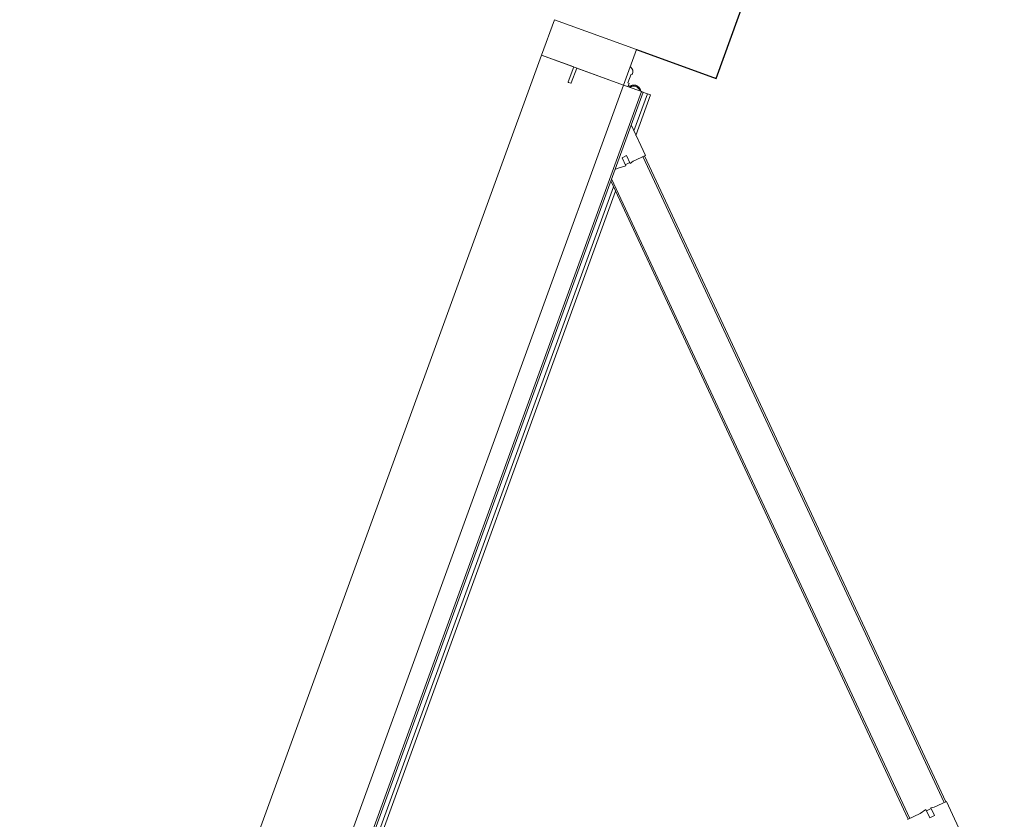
# Model space of a CAD drawing. Header units: inches. Extents: x 424 to 2043, y -237 to 445.
# Tile 136 of 256: x 545.535 to 546.681, y 65.354 to 66.284. Entities that reach past the tile are written whole.
import ezdxf

# ---------------------------------------------------------------- set-up
doc = ezdxf.new("R2010")
doc.units = ezdxf.units.IN
doc.header["$MEASUREMENT"] = 0
doc.layers.add('A-DOOR', color=31, linetype='Continuous', lineweight=9)
doc.layers.add('A-WALL', color=113, linetype='Continuous', lineweight=9)
doc.styles.get("Standard").update_dxf_attribs({"font": 'arial.ttf'})
doc.dimstyles.new('ISO-25', dxfattribs={"dimtxt": 1.2, "dimasz": 0.5, "dimexe": 0.8, "dimexo": 50, "dimtad": 1, "dimtoh": 1, "dimdec": 1, "dimdsep": 46, "dimtxsty": 'Standard', "dimblk": 'ARCHTICK', "dimcen": 2.5, "dimadec": 0, "dimazin": 0, "dimtfac": 1, "dimtdec": 1, "dimtmove": 0, "dimatfit": 3, "dimldrblk": 'ARCHTICK', "dimfxl": 1, "dimfxlon": 1, "dimarcsym": 0})

# ---------------------------------------------------------------- blocks, each defined once
blk = doc.blocks.new('5-panel_Bi-fold_external_door_10806 - Type 1-V1-زیرزمین')
at = {"layer": 'A-DOOR'}
for p, q in [((-1.6227, 0.6934), (-1.6764, 0.6397)), ((-1.6757, 0.639), (-2.262, 0.0527)), ((-1.6743, 0.6376), (-2.2606, 0.0512)), ((-1.6764, 0.6397), (-1.6652, 0.6285)), ((-1.6757, 0.639), (-1.6743, 0.6376)), ((-1.6632, 0.625), (-1.6561, 0.6321)), ((-1.6561, 0.6321), (-1.6518, 0.6279)), ((-1.6652, 0.6285), (-1.6632, 0.625)), ((-1.6624, 0.6257), (-1.6582, 0.6215)), ((-1.6518, 0.6279), (-1.6592, 0.6205)), ((-1.6592, 0.6205), (-1.6526, 0.6159)), ((-1.6526, 0.6159), (-1.641, 0.6043)), ((-1.6432, 0.6065), (-2.2239, 0.0257)), ((-1.6417, 0.605), (-2.2211, 0.0257)), ((-1.6432, 0.6065), (-1.6417, 0.605)), ((-2.2627, 0.0534), (-2.2904, 0.0257)), ((-2.2516, 0.0422), (-2.2627, 0.0534)), ((-2.2606, 0.0512), (-2.262, 0.0527)), ((-2.281, 0.0351), (-2.331, 0.0351)), ((-2.331, 0.0311), (-2.331, 0.0351)), ((-2.2551, 0.033), (-2.248, 0.0401)), ((-2.248, 0.0401), (-2.2516, 0.0422)), ((-2.2435, 0.0361), (-2.2509, 0.0288)), ((-2.2445, 0.0351), (-2.2488, 0.0394)), ((-2.2389, 0.0296), (-2.2435, 0.0361)), ((-0.94, 0.0351), (-2.2117, 0.0351)), ((-2.331, 0.0311), (-2.285, 0.0311)), ((-2.331, 0.0301), (-2.331, 0.0311)), ((-2.331, 0.0255), (-2.331, 0.0301)), ((2.581, 0.0259), (-2.331, 0.0259)), ((-2.331, 0.0255), (-2.331, 0.0259)), ((-2.331, 0.0243), (-2.331, 0.0255)), ((-2.331, 0.0237), (-2.331, 0.0243)), ((2.581, 0.0237), (-2.331, 0.0237)), ((-2.331, 0.0193), (-2.331, 0.0237)), ((-2.2509, 0.0288), (-2.2551, 0.033)), ((-2.2351, 0.0257), (-2.2389, 0.0296)), ((-2.2157, 0.0311), (-0.936, 0.0311)), ((-2.331, 0.0038), (-2.331, 0.0193)), ((-2.331, 0.0016), (-2.375, 0.0016)), ((-2.375, 0.0016), (-2.375, -0.1)), ((-2.3461, 0.0069), (-2.3469, 0.0069)), ((-2.3461, 0.0069), (-2.3469, 0.0069)), ((-2.3461, 0.0053), (-2.3461, 0.0069)), ((-2.3461, 0.0053), (-2.3461, 0.0069)), ((-2.335, 0.0053), (-2.3461, 0.0053)), ((-2.331, 0.0069), (-2.335, 0.0069)), ((-2.335, 0.0069), (-2.335, 0.0053)), ((-2.3325, 0.0094), (-2.3325, 0.0069)), ((-2.3325, 0.0094), (-2.3325, 0.0069)), ((-2.3325, 0.0094), (-2.3325, 0.0069)), ((-2.3325, 0.0094), (-2.3325, 0.0069)), ((-2.331, 0.0016), (-2.331, 0.0038)), ((-2.331, -0.1), (-2.331, 0.0016)), ((-2.331, 0.0016), (2.581, 0.0016)), ((-2.331, -0.0565), (-2.331, 0.0016)), ((-2.3125, -0.0565), (-2.331, -0.0565)), ((-2.312, -0.0597), (-2.312, -0.057)), ((-2.331, -0.1), (-2.331, -0.0602)), ((-2.331, -0.0602), (-2.3125, -0.0602)), ((-2.375, -0.1), (-2.331, -0.1)), ((-2.331, -0.1), (2.581, -0.1))]:
    blk.add_line(p, q, dxfattribs=at)
at = {"layer": 'A-DOOR', "flags": 128}
blk.add_lwpolyline([(-2.3312, 0.0227), (-2.3315, 0.0225), (-2.3317, 0.0224), (-2.332, 0.0222), (-2.3323, 0.022), (-2.3325, 0.0218), (-2.3328, 0.0216), (-2.333, 0.0214), (-2.3332, 0.0212), (-2.3335, 0.0209), (-2.3337, 0.0207), (-2.3339, 0.0204), (-2.3341, 0.0202), (-2.3342, 0.0199), (-2.3344, 0.0196), (-2.3346, 0.0194), (-2.3347, 0.0191), (-2.3348, 0.0188), (-2.335, 0.0185), (-2.3351, 0.0182), (-2.3352, 0.0179), (-2.3352, 0.0176), (-2.3353, 0.0173), (-2.3354, 0.017), (-2.3354, 0.0166), (-2.3355, 0.0163), (-2.3355, 0.016), (-2.3355, 0.0157), (-2.3355, 0.0154), (-2.3355, 0.015), (-2.3355, 0.0147), (-2.3354, 0.0144), (-2.3354, 0.0141), (-2.3353, 0.0138), (-2.3352, 0.0135), (-2.3351, 0.0132), (-2.335, 0.0129), (-2.3349, 0.0126), (-2.3348, 0.0123), (-2.3346, 0.012), (-2.3345, 0.0117), (-2.3343, 0.0114), (-2.3342, 0.0112), (-2.334, 0.0109), (-2.3338, 0.0106), (-2.3336, 0.0104), (-2.3334, 0.0102), (-2.3331, 0.0099), (-2.3329, 0.0097), (-2.3327, 0.0095), (-2.3324, 0.0093), (-2.3322, 0.0091), (-2.3319, 0.0089), (-2.3316, 0.0087), (-2.3313, 0.0086), (-2.3311, 0.0084)], dxfattribs=at)
blk.add_lwpolyline([(-2.3312, 0.0227), (-2.3315, 0.0225), (-2.3317, 0.0224), (-2.332, 0.0222), (-2.3323, 0.022), (-2.3325, 0.0218), (-2.3328, 0.0216), (-2.333, 0.0214), (-2.3332, 0.0212), (-2.3335, 0.0209), (-2.3337, 0.0207), (-2.3339, 0.0204), (-2.3341, 0.0202), (-2.3342, 0.0199), (-2.3344, 0.0196), (-2.3346, 0.0194), (-2.3347, 0.0191), (-2.3348, 0.0188), (-2.335, 0.0185), (-2.3351, 0.0182), (-2.3352, 0.0179), (-2.3352, 0.0176), (-2.3353, 0.0173), (-2.3354, 0.017), (-2.3354, 0.0166), (-2.3355, 0.0163), (-2.3355, 0.016), (-2.3355, 0.0157), (-2.3355, 0.0154), (-2.3355, 0.015), (-2.3355, 0.0147), (-2.3354, 0.0144), (-2.3354, 0.0141), (-2.3353, 0.0138), (-2.3352, 0.0135), (-2.3351, 0.0132), (-2.335, 0.0129), (-2.3349, 0.0126), (-2.3348, 0.0123), (-2.3346, 0.012), (-2.3345, 0.0117), (-2.3343, 0.0114), (-2.3342, 0.0112), (-2.334, 0.0109), (-2.3338, 0.0106), (-2.3336, 0.0104), (-2.3334, 0.0102), (-2.3331, 0.0099), (-2.3329, 0.0097), (-2.3327, 0.0095), (-2.3324, 0.0093), (-2.3322, 0.0091), (-2.3319, 0.0089), (-2.3316, 0.0087), (-2.3313, 0.0086), (-2.3311, 0.0084)], dxfattribs=at)
blk.add_lwpolyline([(-2.3312, 0.0227), (-2.3315, 0.0225), (-2.3317, 0.0224), (-2.332, 0.0222), (-2.3323, 0.022), (-2.3325, 0.0218), (-2.3328, 0.0216), (-2.333, 0.0214), (-2.3332, 0.0212), (-2.3335, 0.0209), (-2.3337, 0.0207), (-2.3339, 0.0204), (-2.3341, 0.0202), (-2.3342, 0.0199), (-2.3344, 0.0196), (-2.3346, 0.0194), (-2.3347, 0.0191), (-2.3348, 0.0188), (-2.335, 0.0185), (-2.3351, 0.0182), (-2.3352, 0.0179), (-2.3352, 0.0176), (-2.3353, 0.0173), (-2.3354, 0.017), (-2.3354, 0.0166), (-2.3355, 0.0163), (-2.3355, 0.016), (-2.3355, 0.0157), (-2.3355, 0.0154), (-2.3355, 0.015), (-2.3355, 0.0147), (-2.3354, 0.0144), (-2.3354, 0.0141), (-2.3353, 0.0138), (-2.3352, 0.0135), (-2.3351, 0.0132), (-2.335, 0.0129), (-2.3349, 0.0126), (-2.3348, 0.0123), (-2.3346, 0.012), (-2.3345, 0.0117), (-2.3343, 0.0114), (-2.3342, 0.0112), (-2.334, 0.0109), (-2.3338, 0.0106), (-2.3336, 0.0104), (-2.3334, 0.0102), (-2.3331, 0.0099), (-2.3329, 0.0097), (-2.3327, 0.0095), (-2.3324, 0.0093), (-2.3322, 0.0091), (-2.3319, 0.0089), (-2.3316, 0.0087), (-2.3313, 0.0086), (-2.3311, 0.0084)], dxfattribs=at)
blk.add_lwpolyline([(-2.3312, 0.0227), (-2.3315, 0.0225), (-2.3317, 0.0224), (-2.332, 0.0222), (-2.3323, 0.022), (-2.3325, 0.0218), (-2.3328, 0.0216), (-2.333, 0.0214), (-2.3332, 0.0212), (-2.3335, 0.0209), (-2.3337, 0.0207), (-2.3339, 0.0204), (-2.3341, 0.0202), (-2.3342, 0.0199), (-2.3344, 0.0196), (-2.3346, 0.0194), (-2.3347, 0.0191), (-2.3348, 0.0188), (-2.335, 0.0185), (-2.3351, 0.0182), (-2.3352, 0.0179), (-2.3352, 0.0176), (-2.3353, 0.0173), (-2.3354, 0.017), (-2.3354, 0.0166), (-2.3355, 0.0163), (-2.3355, 0.016), (-2.3355, 0.0157), (-2.3355, 0.0154), (-2.3355, 0.015), (-2.3355, 0.0147), (-2.3354, 0.0144), (-2.3354, 0.0141), (-2.3353, 0.0138), (-2.3352, 0.0135), (-2.3351, 0.0132), (-2.335, 0.0129), (-2.3349, 0.0126), (-2.3348, 0.0123), (-2.3346, 0.012), (-2.3345, 0.0117), (-2.3343, 0.0114), (-2.3342, 0.0112), (-2.334, 0.0109), (-2.3338, 0.0106), (-2.3336, 0.0104), (-2.3334, 0.0102), (-2.3331, 0.0099), (-2.3329, 0.0097), (-2.3327, 0.0095), (-2.3324, 0.0093), (-2.3322, 0.0091), (-2.3319, 0.0089), (-2.3316, 0.0087), (-2.3313, 0.0086), (-2.3311, 0.0084)], dxfattribs=at)
blk.add_lwpolyline([(-2.3312, 0.0227), (-2.3315, 0.0225), (-2.3317, 0.0224), (-2.332, 0.0222), (-2.3323, 0.022), (-2.3325, 0.0218), (-2.3328, 0.0216), (-2.333, 0.0214), (-2.3332, 0.0212), (-2.3335, 0.0209), (-2.3337, 0.0207), (-2.3339, 0.0204), (-2.3341, 0.0202), (-2.3342, 0.0199), (-2.3344, 0.0196), (-2.3346, 0.0194), (-2.3347, 0.0191), (-2.3348, 0.0188), (-2.335, 0.0185), (-2.3351, 0.0182), (-2.3352, 0.0179), (-2.3352, 0.0176), (-2.3353, 0.0173), (-2.3354, 0.017), (-2.3354, 0.0166), (-2.3355, 0.0163), (-2.3355, 0.016), (-2.3355, 0.0157), (-2.3355, 0.0154), (-2.3355, 0.015), (-2.3355, 0.0147), (-2.3354, 0.0144), (-2.3354, 0.0141), (-2.3353, 0.0138), (-2.3352, 0.0135), (-2.3351, 0.0132), (-2.335, 0.0129), (-2.3349, 0.0126), (-2.3348, 0.0123), (-2.3346, 0.012), (-2.3345, 0.0117), (-2.3343, 0.0114), (-2.3342, 0.0112), (-2.334, 0.0109), (-2.3338, 0.0106), (-2.3336, 0.0104), (-2.3334, 0.0102), (-2.3331, 0.0099), (-2.3329, 0.0097), (-2.3327, 0.0095), (-2.3324, 0.0093), (-2.3322, 0.0091), (-2.3319, 0.0089), (-2.3316, 0.0087), (-2.3313, 0.0086), (-2.3311, 0.0084)], dxfattribs=at)
blk.add_lwpolyline([(-2.3312, 0.0227), (-2.3315, 0.0225), (-2.3317, 0.0224), (-2.332, 0.0222), (-2.3323, 0.022), (-2.3325, 0.0218), (-2.3328, 0.0216), (-2.333, 0.0214), (-2.3332, 0.0212), (-2.3335, 0.0209), (-2.3337, 0.0207), (-2.3339, 0.0204), (-2.3341, 0.0202), (-2.3342, 0.0199), (-2.3344, 0.0196), (-2.3346, 0.0194), (-2.3347, 0.0191), (-2.3348, 0.0188), (-2.335, 0.0185), (-2.3351, 0.0182), (-2.3352, 0.0179), (-2.3352, 0.0176), (-2.3353, 0.0173), (-2.3354, 0.017), (-2.3354, 0.0166), (-2.3355, 0.0163), (-2.3355, 0.016), (-2.3355, 0.0157), (-2.3355, 0.0154), (-2.3355, 0.015), (-2.3355, 0.0147), (-2.3354, 0.0144), (-2.3354, 0.0141), (-2.3353, 0.0138), (-2.3352, 0.0135), (-2.3351, 0.0132), (-2.335, 0.0129), (-2.3349, 0.0126), (-2.3348, 0.0123), (-2.3346, 0.012), (-2.3345, 0.0117), (-2.3343, 0.0114), (-2.3342, 0.0112), (-2.334, 0.0109), (-2.3338, 0.0106), (-2.3336, 0.0104), (-2.3334, 0.0102), (-2.3331, 0.0099), (-2.3329, 0.0097), (-2.3327, 0.0095), (-2.3324, 0.0093), (-2.3322, 0.0091), (-2.3319, 0.0089), (-2.3316, 0.0087), (-2.3313, 0.0086), (-2.3311, 0.0084)], dxfattribs=at)
blk.add_lwpolyline([(-2.3312, 0.0227), (-2.3315, 0.0225), (-2.3317, 0.0224), (-2.332, 0.0222), (-2.3323, 0.022), (-2.3325, 0.0218), (-2.3328, 0.0216), (-2.333, 0.0214), (-2.3332, 0.0212), (-2.3335, 0.0209), (-2.3337, 0.0207), (-2.3339, 0.0204), (-2.3341, 0.0202), (-2.3342, 0.0199), (-2.3344, 0.0196), (-2.3346, 0.0194), (-2.3347, 0.0191), (-2.3348, 0.0188), (-2.335, 0.0185), (-2.3351, 0.0182), (-2.3352, 0.0179), (-2.3352, 0.0176), (-2.3353, 0.0173), (-2.3354, 0.017), (-2.3354, 0.0166), (-2.3355, 0.0163), (-2.3355, 0.016), (-2.3355, 0.0157), (-2.3355, 0.0154), (-2.3355, 0.015), (-2.3355, 0.0147), (-2.3354, 0.0144), (-2.3354, 0.0141), (-2.3353, 0.0138), (-2.3352, 0.0135), (-2.3351, 0.0132), (-2.335, 0.0129), (-2.3349, 0.0126), (-2.3348, 0.0123), (-2.3346, 0.012), (-2.3345, 0.0117), (-2.3343, 0.0114), (-2.3342, 0.0112), (-2.334, 0.0109), (-2.3338, 0.0106), (-2.3336, 0.0104), (-2.3334, 0.0102), (-2.3331, 0.0099), (-2.3329, 0.0097), (-2.3327, 0.0095), (-2.3324, 0.0093), (-2.3322, 0.0091), (-2.3319, 0.0089), (-2.3316, 0.0087), (-2.3313, 0.0086), (-2.3311, 0.0084)], dxfattribs=at)
blk.add_lwpolyline([(-2.3312, 0.0227), (-2.3315, 0.0225), (-2.3317, 0.0224), (-2.332, 0.0222), (-2.3323, 0.022), (-2.3325, 0.0218), (-2.3328, 0.0216), (-2.333, 0.0214), (-2.3332, 0.0212), (-2.3335, 0.0209), (-2.3337, 0.0207), (-2.3339, 0.0204), (-2.3341, 0.0202), (-2.3342, 0.0199), (-2.3344, 0.0196), (-2.3346, 0.0194), (-2.3347, 0.0191), (-2.3348, 0.0188), (-2.335, 0.0185), (-2.3351, 0.0182), (-2.3352, 0.0179), (-2.3352, 0.0176), (-2.3353, 0.0173), (-2.3354, 0.017), (-2.3354, 0.0166), (-2.3355, 0.0163), (-2.3355, 0.016), (-2.3355, 0.0157), (-2.3355, 0.0154), (-2.3355, 0.015), (-2.3355, 0.0147), (-2.3354, 0.0144), (-2.3354, 0.0141), (-2.3353, 0.0138), (-2.3352, 0.0135), (-2.3351, 0.0132), (-2.335, 0.0129), (-2.3349, 0.0126), (-2.3348, 0.0123), (-2.3346, 0.012), (-2.3345, 0.0117), (-2.3343, 0.0114), (-2.3342, 0.0112), (-2.334, 0.0109), (-2.3338, 0.0106), (-2.3336, 0.0104), (-2.3334, 0.0102), (-2.3331, 0.0099), (-2.3329, 0.0097), (-2.3327, 0.0095), (-2.3324, 0.0093), (-2.3322, 0.0091), (-2.3319, 0.0089), (-2.3316, 0.0087), (-2.3313, 0.0086), (-2.3311, 0.0084)], dxfattribs=at)
at = {"layer": 'A-DOOR'}
for centre, radius, start, end in [((-2.3275, 0.0156), 0.007, 124.641, 235.359), ((-2.3469, -0.0001), 0.007, 90, 159.7478), ((-2.3469, -0.0001), 0.007, 90, 159.7478), ((-2.353, 0.0021), 0.0005, 159.7478, 270), ((-2.353, 0.0021), 0.0005, 159.7478, 270), ((-2.3275, 0.0156), 0.008, 231.3178, 244.0452), ((-2.3275, 0.0156), 0.008, 231.3178, 244.0452), ((-2.3275, 0.0156), 0.008, 231.3178, 244.0452), ((-2.3275, 0.0156), 0.008, 231.3178, 244.0452), ((-2.3125, -0.057), 0.0005, 0, 90), ((-2.3125, -0.0597), 0.0005, 270, 0)]:
    blk.add_arc(centre, radius, start, end, dxfattribs=at)
blk = doc.blocks.new('_ArchTick')
at = {"color": 0, "linetype": 'ByBlock', "const_width": 0.15}
blk.add_lwpolyline([(-0.5, -0.5), (0.5, 0.5)], dxfattribs=at)
blk = doc.blocks.new('*D1174')
at = {"color": 0, "lineweight": -2, "transparency": 16777216}
for p, q in [((553.4742, 75.1284), (545.5977, 54.0276)), ((553.4742, 75.1284), (554.2237, 74.8486)), ((545.5977, 54.0276), (546.3472, 53.7478))]:
    blk.add_line(p, q, dxfattribs=at)
at = {"layer": 'Defpoints', "color": 0, "transparency": 16777216}
for p in [(551.5637, 75.8416), (543.6871, 54.7408), (545.5977, 54.0276)]:
    blk.add_point(p, dxfattribs=at)
at = {"color": 0, "lineweight": -2, "transparency": 16777216, "xscale": 0.5, "yscale": 0.5, "zscale": 0.5}
for p, rotation in [((553.4742, 75.1284), 69.53032212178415), ((545.5977, 54.0276), 249.5303221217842)]:
    blk.add_blockref('_ArchTick', p, dxfattribs=dict(at, rotation=rotation))
at = {"color": 0, "transparency": 16777216, "insert": (548.3765, 65.0108), "char_height": 1.2, "attachment_point": 5, "rotation": 69.5303}
blk.add_mtext('22.5', dxfattribs=at)

msp = doc.modelspace()

# ---------------------------------------------------------------- linework, layer by layer
at = {"layer": 'A-WALL', "lineweight": 25}
for p, q in [((546.3453, 66.2156), (550.2366, 76.9068)), ((546.2528, 66.2492), (546.3453, 66.2156))]:
    msp.add_line(p, q, dxfattribs=at)

# ---------------------------------------------------------------- block references
at = {"layer": 'A-DOOR', "rotation": 249.999999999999}
msp.add_blockref('5-panel_Bi-fold_external_door_10806 - Type 1-V1-زیرزمین', (545.439, 64.018), dxfattribs=at)

# ---------------------------------------------------------------- dimensions: what is measured, and where the dimension line sits
dim = msp.add_aligned_dim(p1=(551.5637, 75.8416), p2=(543.6871, 54.7408), distance=2.0394, dimstyle='ISO-25')
dim.commit()
dim.dimension.update_dxf_attribs({"geometry": '*D1174', "text_midpoint": (548.3765, 65.0108)})

doc.saveas('drawing.dxf')
